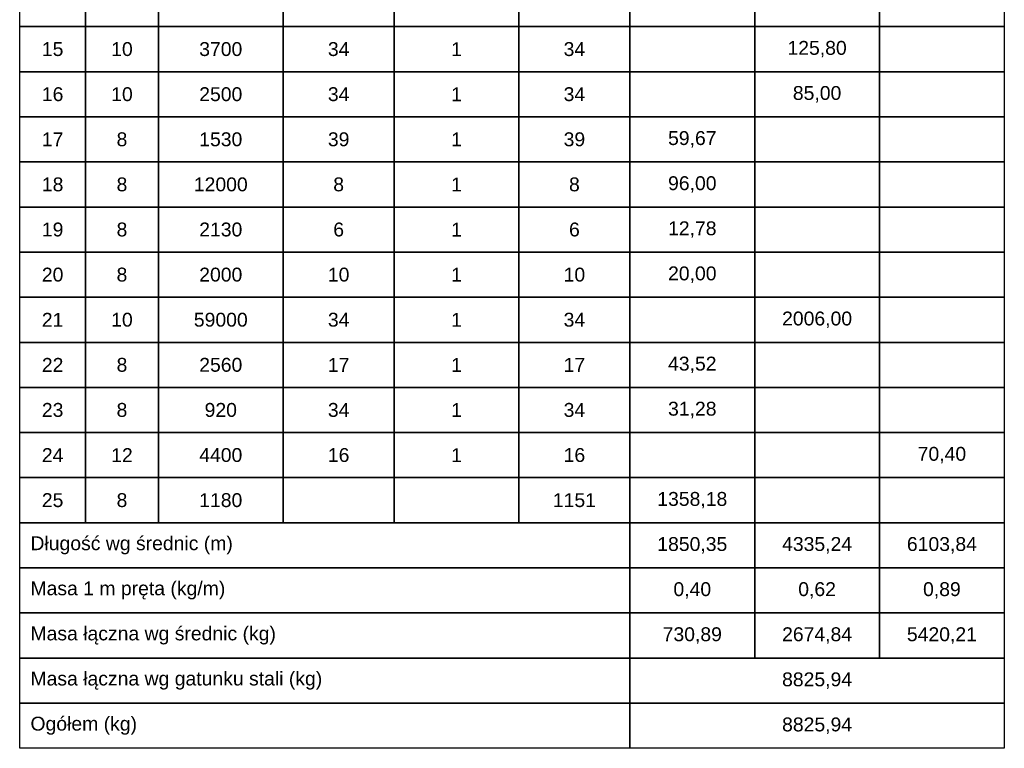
# Model space of a CAD drawing. Extents: x -1474 to 455485, y -101625 to 75879.
# Tile 7 of 31: x 307346 to 310186, y -98405 to -96305. Entities that reach past the tile are written whole.
import ezdxf

# ---------------------------------------------------------------- set-up
doc = ezdxf.new("R2010")
doc.units = 0
doc.header["$LTSCALE"] = 10
doc.header["$MEASUREMENT"] = 0
doc.layers.add('RCAD_tabele zbrojenia', color=7, linetype='Continuous')
doc.styles.add('style2', font='arial.ttf', dxfattribs={"height": 40})

msp = doc.modelspace()

# ---------------------------------------------------------------- linework, layer by layer
at = {"layer": 'RCAD_tabele zbrojenia', "color": 242}
for p, q in [((307346.30396, -98405.26752), (307346.30396, -94215.26752)), ((310186.30396, -94215.26752), (310186.30396, -98405.26752)), ((307346.30396, -96325.26752), (307346.30396, -96195.26752)), ((307536.30396, -96195.26752), (307536.30396, -96325.26752)), ((307536.30396, -96325.26752), (307536.30396, -96195.26752)), ((307746.30396, -96195.26752), (307746.30396, -96325.26752)), ((307746.30396, -96325.26752), (307746.30396, -96195.26752)), ((308106.30396, -96195.26752), (308106.30396, -96325.26752)), ((308106.30396, -96325.26752), (308106.30396, -96195.26752)), ((308426.30396, -96195.26752), (308426.30396, -96325.26752)), ((308426.30396, -96325.26752), (308426.30396, -96195.26752)), ((308786.30396, -96195.26752), (308786.30396, -96325.26752)), ((308786.30396, -96325.26752), (308786.30396, -96195.26752)), ((309106.30396, -96195.26752), (309106.30396, -96325.26752)), ((309106.30396, -96325.26752), (309106.30396, -96195.26752)), ((309466.30396, -96195.26752), (309466.30396, -96325.26752)), ((309466.30396, -96325.26752), (309466.30396, -96195.26752)), ((309826.30396, -96195.26752), (309826.30396, -96325.26752)), ((309826.30396, -96325.26752), (309826.30396, -96195.26752)), ((310186.30396, -96195.26752), (310186.30396, -96325.26752)), ((307536.30396, -96325.26752), (307346.30396, -96325.26752)), ((307346.30396, -96325.26752), (307536.30396, -96325.26752)), ((307346.30396, -96455.26752), (307346.30396, -96325.26752)), ((307746.30396, -96325.26752), (307536.30396, -96325.26752)), ((307536.30396, -96325.26752), (307536.30396, -96455.26752)), ((307536.30396, -96325.26752), (307746.30396, -96325.26752)), ((307536.30396, -96455.26752), (307536.30396, -96325.26752)), ((308106.30396, -96325.26752), (307746.30396, -96325.26752)), ((307746.30396, -96325.26752), (307746.30396, -96455.26752)), ((307746.30396, -96325.26752), (308106.30396, -96325.26752)), ((307746.30396, -96455.26752), (307746.30396, -96325.26752)), ((308426.30396, -96325.26752), (308106.30396, -96325.26752)), ((308106.30396, -96325.26752), (308106.30396, -96455.26752)), ((308106.30396, -96325.26752), (308426.30396, -96325.26752)), ((308106.30396, -96455.26752), (308106.30396, -96325.26752)), ((308786.30396, -96325.26752), (308426.30396, -96325.26752)), ((308426.30396, -96325.26752), (308426.30396, -96455.26752)), ((308426.30396, -96325.26752), (308786.30396, -96325.26752)), ((308426.30396, -96455.26752), (308426.30396, -96325.26752)), ((309106.30396, -96325.26752), (308786.30396, -96325.26752)), ((308786.30396, -96325.26752), (308786.30396, -96455.26752)), ((308786.30396, -96325.26752), (309106.30396, -96325.26752)), ((308786.30396, -96455.26752), (308786.30396, -96325.26752)), ((309466.30396, -96325.26752), (309106.30396, -96325.26752)), ((309106.30396, -96325.26752), (309106.30396, -96455.26752)), ((309106.30396, -96325.26752), (309466.30396, -96325.26752)), ((309106.30396, -96455.26752), (309106.30396, -96325.26752)), ((309826.30396, -96325.26752), (309466.30396, -96325.26752)), ((309466.30396, -96325.26752), (309466.30396, -96455.26752)), ((309466.30396, -96325.26752), (309826.30396, -96325.26752)), ((309466.30396, -96455.26752), (309466.30396, -96325.26752)), ((310186.30396, -96325.26752), (309826.30396, -96325.26752)), ((309826.30396, -96325.26752), (309826.30396, -96455.26752)), ((309826.30396, -96325.26752), (310186.30396, -96325.26752)), ((309826.30396, -96455.26752), (309826.30396, -96325.26752)), ((310186.30396, -96325.26752), (310186.30396, -96455.26752)), ((307536.30396, -96455.26752), (307346.30396, -96455.26752)), ((307346.30396, -96455.26752), (307536.30396, -96455.26752)), ((307346.30396, -96585.26752), (307346.30396, -96455.26752)), ((307746.30396, -96455.26752), (307536.30396, -96455.26752)), ((307536.30396, -96455.26752), (307536.30396, -96585.26752)), ((307536.30396, -96455.26752), (307746.30396, -96455.26752)), ((307536.30396, -96585.26752), (307536.30396, -96455.26752)), ((308106.30396, -96455.26752), (307746.30396, -96455.26752)), ((307746.30396, -96455.26752), (307746.30396, -96585.26752)), ((307746.30396, -96455.26752), (308106.30396, -96455.26752)), ((307746.30396, -96585.26752), (307746.30396, -96455.26752)), ((308426.30396, -96455.26752), (308106.30396, -96455.26752)), ((308106.30396, -96455.26752), (308106.30396, -96585.26752)), ((308106.30396, -96455.26752), (308426.30396, -96455.26752)), ((308106.30396, -96585.26752), (308106.30396, -96455.26752)), ((308786.30396, -96455.26752), (308426.30396, -96455.26752)), ((308426.30396, -96455.26752), (308426.30396, -96585.26752)), ((308426.30396, -96455.26752), (308786.30396, -96455.26752)), ((308426.30396, -96585.26752), (308426.30396, -96455.26752)), ((309106.30396, -96455.26752), (308786.30396, -96455.26752)), ((308786.30396, -96455.26752), (308786.30396, -96585.26752)), ((308786.30396, -96455.26752), (309106.30396, -96455.26752)), ((308786.30396, -96585.26752), (308786.30396, -96455.26752)), ((309466.30396, -96455.26752), (309106.30396, -96455.26752)), ((309106.30396, -96455.26752), (309106.30396, -96585.26752)), ((309106.30396, -96455.26752), (309466.30396, -96455.26752)), ((309106.30396, -96585.26752), (309106.30396, -96455.26752)), ((309826.30396, -96455.26752), (309466.30396, -96455.26752)), ((309466.30396, -96455.26752), (309466.30396, -96585.26752)), ((309466.30396, -96455.26752), (309826.30396, -96455.26752)), ((309466.30396, -96585.26752), (309466.30396, -96455.26752)), ((310186.30396, -96455.26752), (309826.30396, -96455.26752)), ((309826.30396, -96455.26752), (309826.30396, -96585.26752)), ((309826.30396, -96455.26752), (310186.30396, -96455.26752)), ((309826.30396, -96585.26752), (309826.30396, -96455.26752)), ((310186.30396, -96455.26752), (310186.30396, -96585.26752)), ((307536.30396, -96585.26752), (307346.30396, -96585.26752)), ((307346.30396, -96585.26752), (307536.30396, -96585.26752)), ((307346.30396, -96715.26752), (307346.30396, -96585.26752)), ((307746.30396, -96585.26752), (307536.30396, -96585.26752)), ((307536.30396, -96585.26752), (307536.30396, -96715.26752)), ((307536.30396, -96585.26752), (307746.30396, -96585.26752)), ((307536.30396, -96715.26752), (307536.30396, -96585.26752)), ((308106.30396, -96585.26752), (307746.30396, -96585.26752)), ((307746.30396, -96585.26752), (307746.30396, -96715.26752)), ((307746.30396, -96585.26752), (308106.30396, -96585.26752)), ((307746.30396, -96715.26752), (307746.30396, -96585.26752)), ((308426.30396, -96585.26752), (308106.30396, -96585.26752)), ((308106.30396, -96585.26752), (308106.30396, -96715.26752)), ((308106.30396, -96585.26752), (308426.30396, -96585.26752)), ((308106.30396, -96715.26752), (308106.30396, -96585.26752)), ((308786.30396, -96585.26752), (308426.30396, -96585.26752)), ((308426.30396, -96585.26752), (308426.30396, -96715.26752)), ((308426.30396, -96585.26752), (308786.30396, -96585.26752)), ((308426.30396, -96715.26752), (308426.30396, -96585.26752)), ((309106.30396, -96585.26752), (308786.30396, -96585.26752)), ((308786.30396, -96585.26752), (308786.30396, -96715.26752)), ((308786.30396, -96585.26752), (309106.30396, -96585.26752)), ((308786.30396, -96715.26752), (308786.30396, -96585.26752)), ((309466.30396, -96585.26752), (309106.30396, -96585.26752)), ((309106.30396, -96585.26752), (309106.30396, -96715.26752)), ((309106.30396, -96585.26752), (309466.30396, -96585.26752)), ((309106.30396, -96715.26752), (309106.30396, -96585.26752)), ((309826.30396, -96585.26752), (309466.30396, -96585.26752)), ((309466.30396, -96585.26752), (309466.30396, -96715.26752)), ((309466.30396, -96585.26752), (309826.30396, -96585.26752)), ((309466.30396, -96715.26752), (309466.30396, -96585.26752)), ((310186.30396, -96585.26752), (309826.30396, -96585.26752)), ((309826.30396, -96585.26752), (309826.30396, -96715.26752)), ((309826.30396, -96585.26752), (310186.30396, -96585.26752)), ((309826.30396, -96715.26752), (309826.30396, -96585.26752)), ((310186.30396, -96585.26752), (310186.30396, -96715.26752)), ((307536.30396, -96715.26752), (307346.30396, -96715.26752)), ((307346.30396, -96715.26752), (307536.30396, -96715.26752)), ((307346.30396, -96845.26752), (307346.30396, -96715.26752)), ((307746.30396, -96715.26752), (307536.30396, -96715.26752)), ((307536.30396, -96715.26752), (307536.30396, -96845.26752)), ((307536.30396, -96715.26752), (307746.30396, -96715.26752)), ((307536.30396, -96845.26752), (307536.30396, -96715.26752)), ((308106.30396, -96715.26752), (307746.30396, -96715.26752)), ((307746.30396, -96715.26752), (307746.30396, -96845.26752)), ((307746.30396, -96715.26752), (308106.30396, -96715.26752)), ((307746.30396, -96845.26752), (307746.30396, -96715.26752)), ((308426.30396, -96715.26752), (308106.30396, -96715.26752)), ((308106.30396, -96715.26752), (308106.30396, -96845.26752)), ((308106.30396, -96715.26752), (308426.30396, -96715.26752)), ((308106.30396, -96845.26752), (308106.30396, -96715.26752)), ((308786.30396, -96715.26752), (308426.30396, -96715.26752)), ((308426.30396, -96715.26752), (308426.30396, -96845.26752)), ((308426.30396, -96715.26752), (308786.30396, -96715.26752)), ((308426.30396, -96845.26752), (308426.30396, -96715.26752)), ((309106.30396, -96715.26752), (308786.30396, -96715.26752)), ((308786.30396, -96715.26752), (308786.30396, -96845.26752)), ((308786.30396, -96715.26752), (309106.30396, -96715.26752)), ((308786.30396, -96845.26752), (308786.30396, -96715.26752)), ((309466.30396, -96715.26752), (309106.30396, -96715.26752)), ((309106.30396, -96715.26752), (309106.30396, -96845.26752)), ((309106.30396, -96715.26752), (309466.30396, -96715.26752)), ((309106.30396, -96845.26752), (309106.30396, -96715.26752)), ((309826.30396, -96715.26752), (309466.30396, -96715.26752)), ((309466.30396, -96715.26752), (309466.30396, -96845.26752)), ((309466.30396, -96715.26752), (309826.30396, -96715.26752)), ((309466.30396, -96845.26752), (309466.30396, -96715.26752)), ((310186.30396, -96715.26752), (309826.30396, -96715.26752)), ((309826.30396, -96715.26752), (309826.30396, -96845.26752)), ((309826.30396, -96715.26752), (310186.30396, -96715.26752)), ((309826.30396, -96845.26752), (309826.30396, -96715.26752)), ((310186.30396, -96715.26752), (310186.30396, -96845.26752)), ((307536.30396, -96845.26752), (307346.30396, -96845.26752)), ((307346.30396, -96845.26752), (307536.30396, -96845.26752)), ((307346.30396, -96975.26752), (307346.30396, -96845.26752)), ((307746.30396, -96845.26752), (307536.30396, -96845.26752)), ((307536.30396, -96845.26752), (307536.30396, -96975.26752)), ((307536.30396, -96845.26752), (307746.30396, -96845.26752)), ((307536.30396, -96975.26752), (307536.30396, -96845.26752)), ((308106.30396, -96845.26752), (307746.30396, -96845.26752)), ((307746.30396, -96845.26752), (307746.30396, -96975.26752)), ((307746.30396, -96845.26752), (308106.30396, -96845.26752)), ((307746.30396, -96975.26752), (307746.30396, -96845.26752)), ((308426.30396, -96845.26752), (308106.30396, -96845.26752)), ((308106.30396, -96845.26752), (308106.30396, -96975.26752)), ((308106.30396, -96845.26752), (308426.30396, -96845.26752)), ((308106.30396, -96975.26752), (308106.30396, -96845.26752)), ((308786.30396, -96845.26752), (308426.30396, -96845.26752)), ((308426.30396, -96845.26752), (308426.30396, -96975.26752)), ((308426.30396, -96845.26752), (308786.30396, -96845.26752)), ((308426.30396, -96975.26752), (308426.30396, -96845.26752)), ((309106.30396, -96845.26752), (308786.30396, -96845.26752)), ((308786.30396, -96845.26752), (308786.30396, -96975.26752)), ((308786.30396, -96845.26752), (309106.30396, -96845.26752)), ((308786.30396, -96975.26752), (308786.30396, -96845.26752)), ((309466.30396, -96845.26752), (309106.30396, -96845.26752)), ((309106.30396, -96845.26752), (309106.30396, -96975.26752)), ((309106.30396, -96845.26752), (309466.30396, -96845.26752)), ((309106.30396, -96975.26752), (309106.30396, -96845.26752)), ((309826.30396, -96845.26752), (309466.30396, -96845.26752)), ((309466.30396, -96845.26752), (309466.30396, -96975.26752)), ((309466.30396, -96845.26752), (309826.30396, -96845.26752)), ((309466.30396, -96975.26752), (309466.30396, -96845.26752)), ((310186.30396, -96845.26752), (309826.30396, -96845.26752)), ((309826.30396, -96845.26752), (309826.30396, -96975.26752)), ((309826.30396, -96845.26752), (310186.30396, -96845.26752)), ((309826.30396, -96975.26752), (309826.30396, -96845.26752)), ((310186.30396, -96845.26752), (310186.30396, -96975.26752)), ((307536.30396, -96975.26752), (307346.30396, -96975.26752)), ((307346.30396, -96975.26752), (307536.30396, -96975.26752)), ((307346.30396, -97105.26752), (307346.30396, -96975.26752)), ((307746.30396, -96975.26752), (307536.30396, -96975.26752)), ((307536.30396, -96975.26752), (307536.30396, -97105.26752)), ((307536.30396, -96975.26752), (307746.30396, -96975.26752)), ((307536.30396, -97105.26752), (307536.30396, -96975.26752)), ((308106.30396, -96975.26752), (307746.30396, -96975.26752)), ((307746.30396, -96975.26752), (307746.30396, -97105.26752)), ((307746.30396, -96975.26752), (308106.30396, -96975.26752)), ((307746.30396, -97105.26752), (307746.30396, -96975.26752)), ((308426.30396, -96975.26752), (308106.30396, -96975.26752)), ((308106.30396, -96975.26752), (308106.30396, -97105.26752)), ((308106.30396, -96975.26752), (308426.30396, -96975.26752)), ((308106.30396, -97105.26752), (308106.30396, -96975.26752)), ((308786.30396, -96975.26752), (308426.30396, -96975.26752)), ((308426.30396, -96975.26752), (308426.30396, -97105.26752)), ((308426.30396, -96975.26752), (308786.30396, -96975.26752)), ((308426.30396, -97105.26752), (308426.30396, -96975.26752)), ((309106.30396, -96975.26752), (308786.30396, -96975.26752)), ((308786.30396, -96975.26752), (308786.30396, -97105.26752)), ((308786.30396, -96975.26752), (309106.30396, -96975.26752)), ((308786.30396, -97105.26752), (308786.30396, -96975.26752)), ((309466.30396, -96975.26752), (309106.30396, -96975.26752)), ((309106.30396, -96975.26752), (309106.30396, -97105.26752)), ((309106.30396, -96975.26752), (309466.30396, -96975.26752)), ((309106.30396, -97105.26752), (309106.30396, -96975.26752)), ((309826.30396, -96975.26752), (309466.30396, -96975.26752)), ((309466.30396, -96975.26752), (309466.30396, -97105.26752)), ((309466.30396, -96975.26752), (309826.30396, -96975.26752)), ((309466.30396, -97105.26752), (309466.30396, -96975.26752)), ((310186.30396, -96975.26752), (309826.30396, -96975.26752)), ((309826.30396, -96975.26752), (309826.30396, -97105.26752)), ((309826.30396, -96975.26752), (310186.30396, -96975.26752)), ((309826.30396, -97105.26752), (309826.30396, -96975.26752)), ((310186.30396, -96975.26752), (310186.30396, -97105.26752)), ((307536.30396, -97105.26752), (307346.30396, -97105.26752)), ((307346.30396, -97105.26752), (307536.30396, -97105.26752)), ((307346.30396, -97235.26752), (307346.30396, -97105.26752)), ((307746.30396, -97105.26752), (307536.30396, -97105.26752)), ((307536.30396, -97105.26752), (307536.30396, -97235.26752)), ((307536.30396, -97105.26752), (307746.30396, -97105.26752)), ((307536.30396, -97235.26752), (307536.30396, -97105.26752)), ((308106.30396, -97105.26752), (307746.30396, -97105.26752)), ((307746.30396, -97105.26752), (307746.30396, -97235.26752)), ((307746.30396, -97105.26752), (308106.30396, -97105.26752)), ((307746.30396, -97235.26752), (307746.30396, -97105.26752)), ((308426.30396, -97105.26752), (308106.30396, -97105.26752)), ((308106.30396, -97105.26752), (308106.30396, -97235.26752)), ((308106.30396, -97105.26752), (308426.30396, -97105.26752)), ((308106.30396, -97235.26752), (308106.30396, -97105.26752)), ((308786.30396, -97105.26752), (308426.30396, -97105.26752)), ((308426.30396, -97105.26752), (308426.30396, -97235.26752)), ((308426.30396, -97105.26752), (308786.30396, -97105.26752)), ((308426.30396, -97235.26752), (308426.30396, -97105.26752)), ((309106.30396, -97105.26752), (308786.30396, -97105.26752)), ((308786.30396, -97105.26752), (308786.30396, -97235.26752)), ((308786.30396, -97105.26752), (309106.30396, -97105.26752)), ((308786.30396, -97235.26752), (308786.30396, -97105.26752)), ((309466.30396, -97105.26752), (309106.30396, -97105.26752)), ((309106.30396, -97105.26752), (309106.30396, -97235.26752)), ((309106.30396, -97105.26752), (309466.30396, -97105.26752)), ((309106.30396, -97235.26752), (309106.30396, -97105.26752)), ((309826.30396, -97105.26752), (309466.30396, -97105.26752)), ((309466.30396, -97105.26752), (309466.30396, -97235.26752)), ((309466.30396, -97105.26752), (309826.30396, -97105.26752)), ((309466.30396, -97235.26752), (309466.30396, -97105.26752)), ((310186.30396, -97105.26752), (309826.30396, -97105.26752)), ((309826.30396, -97105.26752), (309826.30396, -97235.26752)), ((309826.30396, -97105.26752), (310186.30396, -97105.26752)), ((309826.30396, -97235.26752), (309826.30396, -97105.26752)), ((310186.30396, -97105.26752), (310186.30396, -97235.26752)), ((307536.30396, -97235.26752), (307346.30396, -97235.26752)), ((307346.30396, -97235.26752), (307536.30396, -97235.26752)), ((307346.30396, -97365.26752), (307346.30396, -97235.26752)), ((307746.30396, -97235.26752), (307536.30396, -97235.26752)), ((307536.30396, -97235.26752), (307536.30396, -97365.26752)), ((307536.30396, -97235.26752), (307746.30396, -97235.26752)), ((307536.30396, -97365.26752), (307536.30396, -97235.26752)), ((308106.30396, -97235.26752), (307746.30396, -97235.26752)), ((307746.30396, -97235.26752), (307746.30396, -97365.26752)), ((307746.30396, -97235.26752), (308106.30396, -97235.26752)), ((307746.30396, -97365.26752), (307746.30396, -97235.26752)), ((308426.30396, -97235.26752), (308106.30396, -97235.26752)), ((308106.30396, -97235.26752), (308106.30396, -97365.26752)), ((308106.30396, -97235.26752), (308426.30396, -97235.26752)), ((308106.30396, -97365.26752), (308106.30396, -97235.26752)), ((308786.30396, -97235.26752), (308426.30396, -97235.26752)), ((308426.30396, -97235.26752), (308426.30396, -97365.26752)), ((308426.30396, -97235.26752), (308786.30396, -97235.26752)), ((308426.30396, -97365.26752), (308426.30396, -97235.26752)), ((309106.30396, -97235.26752), (308786.30396, -97235.26752)), ((308786.30396, -97235.26752), (308786.30396, -97365.26752)), ((308786.30396, -97235.26752), (309106.30396, -97235.26752)), ((308786.30396, -97365.26752), (308786.30396, -97235.26752)), ((309466.30396, -97235.26752), (309106.30396, -97235.26752)), ((309106.30396, -97235.26752), (309106.30396, -97365.26752)), ((309106.30396, -97235.26752), (309466.30396, -97235.26752)), ((309106.30396, -97365.26752), (309106.30396, -97235.26752)), ((309826.30396, -97235.26752), (309466.30396, -97235.26752)), ((309466.30396, -97235.26752), (309466.30396, -97365.26752)), ((309466.30396, -97235.26752), (309826.30396, -97235.26752)), ((309466.30396, -97365.26752), (309466.30396, -97235.26752)), ((310186.30396, -97235.26752), (309826.30396, -97235.26752)), ((309826.30396, -97235.26752), (309826.30396, -97365.26752)), ((309826.30396, -97235.26752), (310186.30396, -97235.26752)), ((309826.30396, -97365.26752), (309826.30396, -97235.26752)), ((310186.30396, -97235.26752), (310186.30396, -97365.26752)), ((307536.30396, -97365.26752), (307346.30396, -97365.26752)), ((307346.30396, -97365.26752), (307536.30396, -97365.26752)), ((307346.30396, -97495.26752), (307346.30396, -97365.26752)), ((307746.30396, -97365.26752), (307536.30396, -97365.26752)), ((307536.30396, -97365.26752), (307536.30396, -97495.26752)), ((307536.30396, -97365.26752), (307746.30396, -97365.26752)), ((307536.30396, -97495.26752), (307536.30396, -97365.26752)), ((308106.30396, -97365.26752), (307746.30396, -97365.26752)), ((307746.30396, -97365.26752), (307746.30396, -97495.26752)), ((307746.30396, -97365.26752), (308106.30396, -97365.26752)), ((307746.30396, -97495.26752), (307746.30396, -97365.26752)), ((308426.30396, -97365.26752), (308106.30396, -97365.26752)), ((308106.30396, -97365.26752), (308106.30396, -97495.26752)), ((308106.30396, -97365.26752), (308426.30396, -97365.26752)), ((308106.30396, -97495.26752), (308106.30396, -97365.26752)), ((308786.30396, -97365.26752), (308426.30396, -97365.26752)), ((308426.30396, -97365.26752), (308426.30396, -97495.26752)), ((308426.30396, -97365.26752), (308786.30396, -97365.26752)), ((308426.30396, -97495.26752), (308426.30396, -97365.26752)), ((309106.30396, -97365.26752), (308786.30396, -97365.26752)), ((308786.30396, -97365.26752), (308786.30396, -97495.26752)), ((308786.30396, -97365.26752), (309106.30396, -97365.26752)), ((308786.30396, -97495.26752), (308786.30396, -97365.26752)), ((309466.30396, -97365.26752), (309106.30396, -97365.26752)), ((309106.30396, -97365.26752), (309106.30396, -97495.26752)), ((309106.30396, -97365.26752), (309466.30396, -97365.26752)), ((309106.30396, -97495.26752), (309106.30396, -97365.26752)), ((309826.30396, -97365.26752), (309466.30396, -97365.26752)), ((309466.30396, -97365.26752), (309466.30396, -97495.26752)), ((309466.30396, -97365.26752), (309826.30396, -97365.26752)), ((309466.30396, -97495.26752), (309466.30396, -97365.26752)), ((310186.30396, -97365.26752), (309826.30396, -97365.26752)), ((309826.30396, -97365.26752), (309826.30396, -97495.26752)), ((309826.30396, -97365.26752), (310186.30396, -97365.26752)), ((309826.30396, -97495.26752), (309826.30396, -97365.26752)), ((310186.30396, -97365.26752), (310186.30396, -97495.26752)), ((307536.30396, -97495.26752), (307346.30396, -97495.26752)), ((307346.30396, -97495.26752), (307536.30396, -97495.26752)), ((307346.30396, -97625.26752), (307346.30396, -97495.26752)), ((307746.30396, -97495.26752), (307536.30396, -97495.26752)), ((307536.30396, -97495.26752), (307536.30396, -97625.26752)), ((307536.30396, -97495.26752), (307746.30396, -97495.26752)), ((307536.30396, -97625.26752), (307536.30396, -97495.26752)), ((308106.30396, -97495.26752), (307746.30396, -97495.26752)), ((307746.30396, -97495.26752), (307746.30396, -97625.26752)), ((307746.30396, -97495.26752), (308106.30396, -97495.26752)), ((307746.30396, -97625.26752), (307746.30396, -97495.26752)), ((308426.30396, -97495.26752), (308106.30396, -97495.26752)), ((308106.30396, -97495.26752), (308106.30396, -97625.26752)), ((308106.30396, -97495.26752), (308426.30396, -97495.26752)), ((308106.30396, -97625.26752), (308106.30396, -97495.26752)), ((308786.30396, -97495.26752), (308426.30396, -97495.26752)), ((308426.30396, -97495.26752), (308426.30396, -97625.26752)), ((308426.30396, -97495.26752), (308786.30396, -97495.26752)), ((308426.30396, -97625.26752), (308426.30396, -97495.26752)), ((309106.30396, -97495.26752), (308786.30396, -97495.26752)), ((308786.30396, -97495.26752), (308786.30396, -97625.26752)), ((308786.30396, -97495.26752), (309106.30396, -97495.26752)), ((308786.30396, -97625.26752), (308786.30396, -97495.26752)), ((309466.30396, -97495.26752), (309106.30396, -97495.26752)), ((309106.30396, -97495.26752), (309106.30396, -97625.26752)), ((309106.30396, -97495.26752), (309466.30396, -97495.26752)), ((309106.30396, -97625.26752), (309106.30396, -97495.26752)), ((309826.30396, -97495.26752), (309466.30396, -97495.26752)), ((309466.30396, -97495.26752), (309466.30396, -97625.26752)), ((309466.30396, -97495.26752), (309826.30396, -97495.26752)), ((309466.30396, -97625.26752), (309466.30396, -97495.26752)), ((310186.30396, -97495.26752), (309826.30396, -97495.26752)), ((309826.30396, -97495.26752), (309826.30396, -97625.26752)), ((309826.30396, -97495.26752), (310186.30396, -97495.26752)), ((309826.30396, -97625.26752), (309826.30396, -97495.26752)), ((310186.30396, -97495.26752), (310186.30396, -97625.26752)), ((307536.30396, -97625.26752), (307346.30396, -97625.26752)), ((307346.30396, -97625.26752), (307536.30396, -97625.26752)), ((307346.30396, -97755.26752), (307346.30396, -97625.26752)), ((307746.30396, -97625.26752), (307536.30396, -97625.26752)), ((307536.30396, -97625.26752), (307536.30396, -97755.26752)), ((307536.30396, -97625.26752), (307746.30396, -97625.26752)), ((307536.30396, -97755.26752), (307536.30396, -97625.26752)), ((308106.30396, -97625.26752), (307746.30396, -97625.26752)), ((307746.30396, -97625.26752), (307746.30396, -97755.26752)), ((307746.30396, -97625.26752), (308106.30396, -97625.26752)), ((307746.30396, -97755.26752), (307746.30396, -97625.26752)), ((308426.30396, -97625.26752), (308106.30396, -97625.26752)), ((308106.30396, -97625.26752), (308106.30396, -97755.26752)), ((308106.30396, -97625.26752), (308426.30396, -97625.26752)), ((308106.30396, -97755.26752), (308106.30396, -97625.26752)), ((308786.30396, -97625.26752), (308426.30396, -97625.26752)), ((308426.30396, -97625.26752), (308426.30396, -97755.26752)), ((308426.30396, -97625.26752), (308786.30396, -97625.26752)), ((308426.30396, -97755.26752), (308426.30396, -97625.26752)), ((309106.30396, -97625.26752), (308786.30396, -97625.26752)), ((308786.30396, -97625.26752), (308786.30396, -97755.26752)), ((308786.30396, -97625.26752), (309106.30396, -97625.26752)), ((308786.30396, -97755.26752), (308786.30396, -97625.26752)), ((309466.30396, -97625.26752), (309106.30396, -97625.26752)), ((309106.30396, -97625.26752), (309106.30396, -97755.26752)), ((309106.30396, -97625.26752), (309466.30396, -97625.26752)), ((309106.30396, -97755.26752), (309106.30396, -97625.26752)), ((309826.30396, -97625.26752), (309466.30396, -97625.26752)), ((309466.30396, -97625.26752), (309466.30396, -97755.26752)), ((309466.30396, -97625.26752), (309826.30396, -97625.26752)), ((309466.30396, -97755.26752), (309466.30396, -97625.26752)), ((310186.30396, -97625.26752), (309826.30396, -97625.26752)), ((309826.30396, -97625.26752), (309826.30396, -97755.26752)), ((309826.30396, -97625.26752), (310186.30396, -97625.26752)), ((309826.30396, -97755.26752), (309826.30396, -97625.26752)), ((310186.30396, -97625.26752), (310186.30396, -97755.26752)), ((307346.30396, -97755.26752), (309106.30396, -97755.26752)), ((307346.30396, -97885.26752), (307346.30396, -97755.26752)), ((307536.30396, -97755.26752), (307346.30396, -97755.26752)), ((307746.30396, -97755.26752), (307536.30396, -97755.26752)), ((308106.30396, -97755.26752), (307746.30396, -97755.26752)), ((308426.30396, -97755.26752), (308106.30396, -97755.26752)), ((308786.30396, -97755.26752), (308426.30396, -97755.26752)), ((309106.30396, -97755.26752), (308786.30396, -97755.26752)), ((309106.30396, -97755.26752), (309106.30396, -97885.26752)), ((309466.30396, -97755.26752), (309106.30396, -97755.26752)), ((309106.30396, -97755.26752), (309466.30396, -97755.26752)), ((309106.30396, -97885.26752), (309106.30396, -97755.26752)), ((309826.30396, -97755.26752), (309466.30396, -97755.26752)), ((309466.30396, -97755.26752), (309466.30396, -97885.26752)), ((309466.30396, -97755.26752), (309826.30396, -97755.26752)), ((309466.30396, -97885.26752), (309466.30396, -97755.26752)), ((310186.30396, -97755.26752), (309826.30396, -97755.26752)), ((309826.30396, -97755.26752), (309826.30396, -97885.26752)), ((309826.30396, -97755.26752), (310186.30396, -97755.26752)), ((309826.30396, -97885.26752), (309826.30396, -97755.26752)), ((310186.30396, -97755.26752), (310186.30396, -97885.26752)), ((307346.30396, -97885.26752), (309106.30396, -97885.26752)), ((307346.30396, -98015.26752), (307346.30396, -97885.26752)), ((309106.30396, -97885.26752), (307346.30396, -97885.26752)), ((309106.30396, -97885.26752), (309106.30396, -98015.26752)), ((309466.30396, -97885.26752), (309106.30396, -97885.26752)), ((309106.30396, -97885.26752), (309466.30396, -97885.26752)), ((309106.30396, -98015.26752), (309106.30396, -97885.26752)), ((309826.30396, -97885.26752), (309466.30396, -97885.26752)), ((309466.30396, -97885.26752), (309466.30396, -98015.26752)), ((309466.30396, -97885.26752), (309826.30396, -97885.26752)), ((309466.30396, -98015.26752), (309466.30396, -97885.26752)), ((310186.30396, -97885.26752), (309826.30396, -97885.26752)), ((309826.30396, -97885.26752), (309826.30396, -98015.26752)), ((309826.30396, -97885.26752), (310186.30396, -97885.26752)), ((309826.30396, -98015.26752), (309826.30396, -97885.26752)), ((310186.30396, -97885.26752), (310186.30396, -98015.26752)), ((307346.30396, -98015.26752), (309106.30396, -98015.26752)), ((307346.30396, -98145.26752), (307346.30396, -98015.26752)), ((309106.30396, -98015.26752), (307346.30396, -98015.26752)), ((309106.30396, -98015.26752), (309106.30396, -98145.26752)), ((309466.30396, -98015.26752), (309106.30396, -98015.26752)), ((309106.30396, -98015.26752), (309466.30396, -98015.26752)), ((309106.30396, -98145.26752), (309106.30396, -98015.26752)), ((309826.30396, -98015.26752), (309466.30396, -98015.26752)), ((309466.30396, -98015.26752), (309466.30396, -98145.26752)), ((309466.30396, -98015.26752), (309826.30396, -98015.26752)), ((309466.30396, -98145.26752), (309466.30396, -98015.26752)), ((310186.30396, -98015.26752), (309826.30396, -98015.26752)), ((309826.30396, -98015.26752), (309826.30396, -98145.26752)), ((309826.30396, -98015.26752), (310186.30396, -98015.26752)), ((309826.30396, -98145.26752), (309826.30396, -98015.26752)), ((310186.30396, -98015.26752), (310186.30396, -98145.26752)), ((307346.30396, -98145.26752), (309106.30396, -98145.26752)), ((307346.30396, -98275.26752), (307346.30396, -98145.26752)), ((309106.30396, -98145.26752), (307346.30396, -98145.26752)), ((309106.30396, -98145.26752), (309106.30396, -98275.26752)), ((309106.30396, -98145.26752), (310186.30396, -98145.26752)), ((309106.30396, -98275.26752), (309106.30396, -98145.26752)), ((309466.30396, -98145.26752), (309106.30396, -98145.26752)), ((309826.30396, -98145.26752), (309466.30396, -98145.26752)), ((310186.30396, -98145.26752), (309826.30396, -98145.26752)), ((310186.30396, -98145.26752), (310186.30396, -98275.26752)), ((307346.30396, -98275.26752), (309106.30396, -98275.26752)), ((307346.30396, -98405.26752), (307346.30396, -98275.26752)), ((309106.30396, -98275.26752), (307346.30396, -98275.26752)), ((309106.30396, -98275.26752), (309106.30396, -98405.26752)), ((310186.30396, -98275.26752), (309106.30396, -98275.26752)), ((309106.30396, -98275.26752), (310186.30396, -98275.26752)), ((309106.30396, -98405.26752), (309106.30396, -98275.26752)), ((310186.30396, -98275.26752), (310186.30396, -98405.26752)), ((310186.30396, -98405.26752), (307346.30396, -98405.26752)), ((309106.30396, -98405.26752), (307346.30396, -98405.26752)), ((310186.30396, -98405.26752), (309106.30396, -98405.26752))]:
    msp.add_line(p, q, dxfattribs=at)

# ---------------------------------------------------------------- texts
at = {"layer": 'RCAD_tabele zbrojenia', "color": 2, "char_height": 40, "attachment_point": 5, "style": 'style2'}
for s, insert, width in [('15', (307441.30396, -96390.26752), 190), ('10', (307641.30396, -96390.26752), 210), ('3700', (307926.30396, -96390.26752), 360), ('34', (308266.30396, -96390.26752), 320), ('1', (308606.30396, -96390.26752), 360), ('34', (308946.30396, -96390.26752), 320), ('125,80', (309646.30396, -96390.26752), 360), ('16', (307441.30396, -96520.26752), 190), ('10', (307641.30396, -96520.26752), 210), ('2500', (307926.30396, -96520.26752), 360), ('34', (308266.30396, -96520.26752), 320), ('1', (308606.30396, -96520.26752), 360), ('34', (308946.30396, -96520.26752), 320), ('85,00', (309646.30396, -96520.26752), 360), ('17', (307441.30396, -96650.26752), 190), ('8', (307641.30396, -96650.26752), 210), ('1530', (307926.30396, -96650.26752), 360), ('39', (308266.30396, -96650.26752), 320), ('1', (308606.30396, -96650.26752), 360), ('39', (308946.30396, -96650.26752), 320), ('59,67', (309286.30396, -96650.26752), 360), ('18', (307441.30396, -96780.26752), 190), ('8', (307641.30396, -96780.26752), 210), ('12000', (307926.30396, -96780.26752), 360), ('8', (308266.30396, -96780.26752), 320), ('1', (308606.30396, -96780.26752), 360), ('8', (308946.30396, -96780.26752), 320), ('96,00', (309286.30396, -96780.26752), 360), ('19', (307441.30396, -96910.26752), 190), ('8', (307641.30396, -96910.26752), 210), ('2130', (307926.30396, -96910.26752), 360), ('6', (308266.30396, -96910.26752), 320), ('1', (308606.30396, -96910.26752), 360), ('6', (308946.30396, -96910.26752), 320), ('12,78', (309286.30396, -96910.26752), 360), ('20', (307441.30396, -97040.26752), 190), ('2000', (307926.30396, -97040.26752), 360), ('10', (308266.30396, -97040.26752), 320), ('10', (308946.30396, -97040.26752), 320), ('20,00', (309286.30396, -97040.26752), 360), ('8', (307641.30396, -97040.26752), 210), ('1', (308606.30396, -97040.26752), 360), ('21', (307441.30396, -97170.26752), 190), ('10', (307641.30396, -97170.26752), 210), ('59000', (307926.30396, -97170.26752), 360), ('34', (308266.30396, -97170.26752), 320), ('1', (308606.30396, -97170.26752), 360), ('34', (308946.30396, -97170.26752), 320), ('2006,00', (309646.30396, -97170.26752), 360), ('22', (307441.30396, -97300.26752), 190), ('8', (307641.30396, -97300.26752), 210), ('2560', (307926.30396, -97300.26752), 360), ('17', (308266.30396, -97300.26752), 320), ('1', (308606.30396, -97300.26752), 360), ('17', (308946.30396, -97300.26752), 320), ('43,52', (309286.30396, -97300.26752), 360), ('23', (307441.30396, -97430.26752), 190), ('8', (307641.30396, -97430.26752), 210), ('920', (307926.30396, -97430.26752), 360), ('34', (308266.30396, -97430.26752), 320), ('1', (308606.30396, -97430.26752), 360), ('34', (308946.30396, -97430.26752), 320), ('31,28', (309286.30396, -97430.26752), 360), ('24', (307441.30396, -97560.26752), 190), ('12', (307641.30396, -97560.26752), 210), ('4400', (307926.30396, -97560.26752), 360), ('16', (308266.30396, -97560.26752), 320), ('1', (308606.30396, -97560.26752), 360), ('16', (308946.30396, -97560.26752), 320), ('70,40', (310006.30396, -97560.26752), 360), ('25', (307441.30396, -97690.26752), 190), ('8', (307641.30396, -97690.26752), 210), ('1180', (307926.30396, -97690.26752), 360), ('1151', (308946.30396, -97690.26752), 320), ('1358,18', (309286.30396, -97690.26752), 360), ('1850,35', (309286.30396, -97820.26752), 360), ('4335,24', (309646.30396, -97820.26752), 360), ('6103,84', (310006.30396, -97820.26752), 360), ('0,40', (309286.30396, -97950.26752), 360), ('0,62', (309646.30396, -97950.26752), 360), ('0,89', (310006.30396, -97950.26752), 360), ('730,89', (309286.30396, -98080.26752), 360), ('2674,84', (309646.30396, -98080.26752), 360), ('5420,21', (310006.30396, -98080.26752), 360), ('8825,94', (309646.30396, -98210.26752), 1080), ('8825,94', (309646.30396, -98340.26752), 1080)]:
    msp.add_mtext(s, dxfattribs=dict(at, insert=insert, width=width))
at = {"layer": 'RCAD_tabele zbrojenia', "color": 3, "char_height": 40, "width": 1760, "attachment_point": 4, "style": 'style2'}
for s, insert in [('  Długość wg średnic (m)', (307346.30396, -97820.26752)), ('  Masa 1 m pręta (kg/m)', (307346.30396, -97950.26752)), ('  Masa łączna wg średnic (kg)', (307346.30396, -98080.26752)), ('  Masa łączna wg gatunku stali (kg)', (307346.30396, -98210.26752)), ('  Ogółem (kg)', (307346.30396, -98340.26752))]:
    msp.add_mtext(s, dxfattribs=dict(at, insert=insert))

doc.saveas('drawing.dxf')
